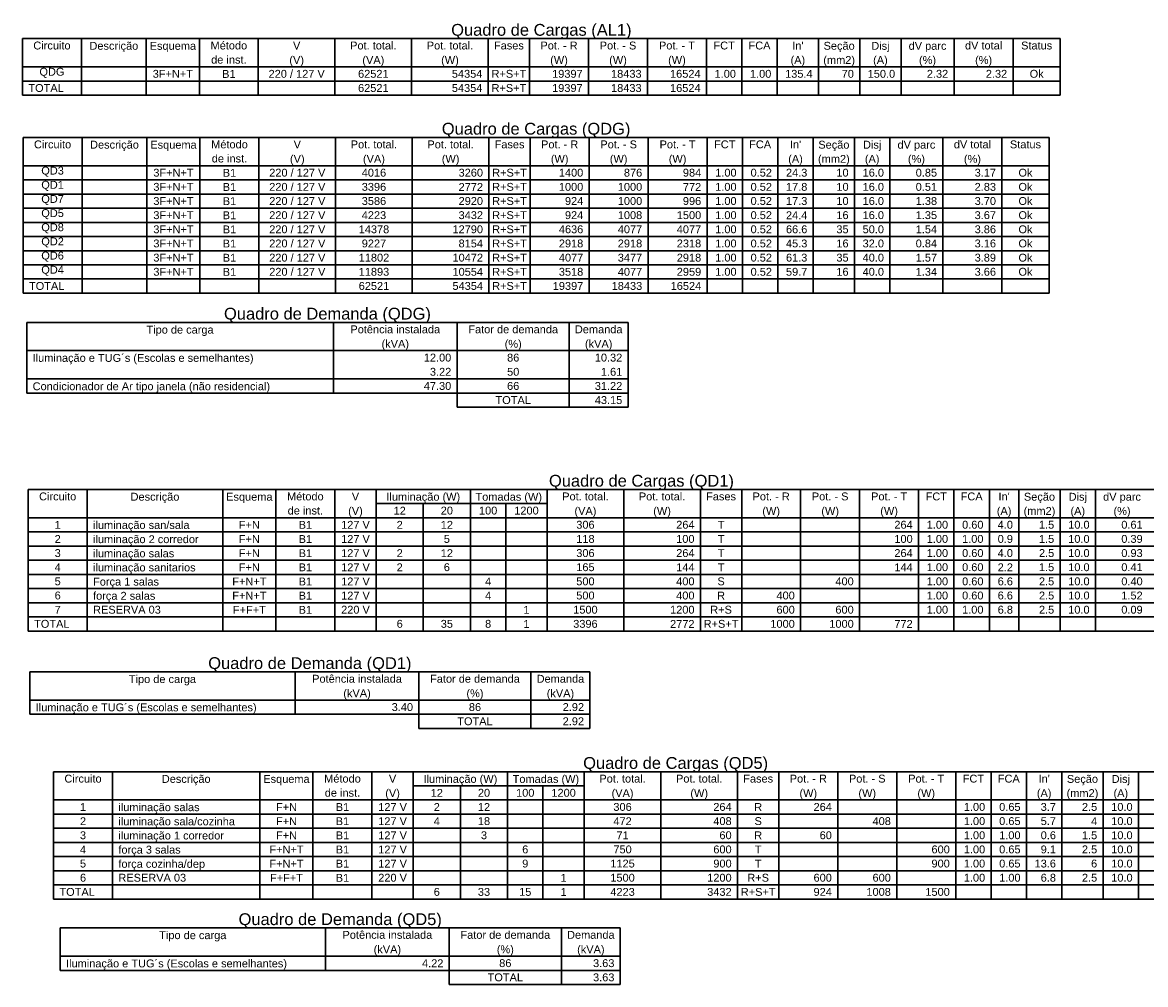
# Model space of a CAD drawing. Header units: metres. Extents: x -81 to 1042, y -541 to 334.
# Tile 66 of 130: x 339 to 370, y 174 to 200. Entities that reach past the tile are written whole.
import ezdxf

# ---------------------------------------------------------------- set-up
doc = ezdxf.new("R2010")
doc.units = ezdxf.units.M
for name, color, linetype, lineweight in [('DI-Linhas do quadro', 1, 'Continuous', 30), ('DI-Textos do quadro', 7, 'Continuous', 20), ('DI-Título do quadro', 1, 'Continuous', 30)]:
    doc.layers.add(name, color=color, linetype=linetype, lineweight=lineweight)
doc.styles.add('Arial', font='arial.ttf', dxfattribs={"height": 0.025})

msp = doc.modelspace()

# ---------------------------------------------------------------- linework, layer by layer
at = {"layer": 'DI-Linhas do quadro', "linetype": 'Continuous'}
for p, q in [((339.356, 199.169), (367.314, 199.169)), ((339.356, 199.169), (339.356, 198.026)), ((340.944, 199.169), (340.944, 198.026)), ((342.692, 199.169), (342.692, 198.026)), ((344.121, 199.169), (344.121, 198.026)), ((345.71, 199.169), (345.71, 198.026)), ((347.775, 199.169), (347.775, 198.026)), ((349.84, 199.169), (349.84, 198.026)), ((351.905, 199.169), (351.905, 198.026)), ((353.017, 199.169), (353.017, 198.026)), ((354.606, 199.169), (354.606, 198.026)), ((356.194, 199.169), (356.194, 198.026)), ((357.783, 199.169), (357.783, 198.026)), ((358.736, 199.169), (358.736, 198.026)), ((359.689, 199.169), (359.689, 198.026)), ((360.801, 199.169), (360.801, 198.026)), ((361.913, 199.169), (361.913, 198.026)), ((363.025, 199.169), (363.025, 198.026)), ((364.454, 199.169), (364.454, 198.026)), ((366.043, 199.169), (366.043, 198.026)), ((367.314, 199.169), (367.314, 198.026)), ((339.356, 198.407), (367.314, 198.407)), ((339.356, 198.026), (367.314, 198.026)), ((339.356, 197.644), (339.356, 198.026)), ((339.356, 197.644), (339.356, 198.026)), ((340.944, 197.644), (340.944, 198.026)), ((342.692, 197.644), (342.692, 198.026)), ((344.121, 197.644), (344.121, 198.026)), ((345.71, 197.644), (345.71, 198.026)), ((347.775, 197.644), (347.775, 198.026)), ((349.84, 197.644), (349.84, 198.026)), ((351.905, 197.644), (351.905, 198.026)), ((353.017, 197.644), (353.017, 198.026)), ((354.606, 197.644), (354.606, 198.026)), ((356.194, 197.644), (356.194, 198.026)), ((357.783, 197.644), (357.783, 198.026)), ((358.736, 197.644), (358.736, 198.026)), ((359.689, 197.644), (359.689, 198.026)), ((360.801, 197.644), (360.801, 198.026)), ((361.913, 197.644), (361.913, 198.026)), ((363.025, 197.644), (363.025, 198.026)), ((364.454, 197.644), (364.454, 198.026)), ((366.043, 197.644), (366.043, 198.026)), ((367.314, 197.644), (367.314, 198.026)), ((339.356, 197.644), (367.314, 197.644)), ((339.373, 196.507), (367.013, 196.507)), ((339.373, 196.507), (339.373, 192.695)), ((340.961, 196.507), (340.961, 192.695)), ((342.709, 196.507), (342.709, 192.695)), ((344.138, 196.507), (344.138, 192.695)), ((345.727, 196.507), (345.727, 192.695)), ((347.792, 196.507), (347.792, 192.695)), ((349.857, 196.507), (349.857, 192.695)), ((351.922, 196.507), (351.922, 192.695)), ((353.034, 196.507), (353.034, 192.695)), ((354.623, 196.507), (354.623, 192.695)), ((356.211, 196.507), (356.211, 192.695)), ((357.8, 196.507), (357.8, 192.695)), ((358.753, 196.507), (358.753, 192.695)), ((359.706, 196.507), (359.706, 192.695)), ((360.659, 196.507), (360.659, 192.695)), ((361.771, 196.507), (361.771, 192.695)), ((362.724, 196.507), (362.724, 192.695)), ((364.154, 196.507), (364.154, 192.695)), ((365.742, 196.507), (365.742, 192.695)), ((367.013, 196.507), (367.013, 192.695)), ((339.373, 195.745), (367.013, 195.745)), ((339.373, 195.364), (367.013, 195.364)), ((339.373, 194.982), (367.013, 194.982)), ((339.373, 194.601), (367.013, 194.601)), ((339.373, 194.22), (367.013, 194.22)), ((339.373, 193.839), (367.013, 193.839)), ((339.373, 193.457), (367.013, 193.457)), ((339.373, 193.076), (367.013, 193.076)), ((339.373, 192.695), (367.013, 192.695)), ((339.373, 192.314), (339.373, 192.695)), ((339.373, 192.314), (339.373, 192.695)), ((340.961, 192.314), (340.961, 192.695)), ((342.709, 192.314), (342.709, 192.695)), ((344.138, 192.314), (344.138, 192.695)), ((345.727, 192.314), (345.727, 192.695)), ((347.792, 192.314), (347.792, 192.695)), ((349.857, 192.314), (349.857, 192.695)), ((351.922, 192.314), (351.922, 192.695)), ((353.034, 192.314), (353.034, 192.695)), ((354.623, 192.314), (354.623, 192.695)), ((356.211, 192.314), (356.211, 192.695)), ((357.8, 192.314), (357.8, 192.695)), ((358.753, 192.314), (358.753, 192.695)), ((359.706, 192.314), (359.706, 192.695)), ((360.659, 192.314), (360.659, 192.695)), ((361.771, 192.314), (361.771, 192.695)), ((362.724, 192.314), (362.724, 192.695)), ((364.154, 192.314), (364.154, 192.695)), ((365.742, 192.314), (365.742, 192.695)), ((367.013, 192.314), (367.013, 192.695)), ((339.373, 192.314), (367.013, 192.314)), ((339.471, 191.527), (355.674, 191.527)), ((339.471, 191.527), (339.471, 189.621)), ((347.731, 191.527), (347.731, 189.621)), ((351.067, 191.527), (351.067, 189.621)), ((354.085, 191.527), (354.085, 189.621)), ((355.674, 191.527), (355.674, 189.621)), ((339.471, 190.765), (355.674, 190.765)), ((339.471, 190.002), (355.674, 190.002)), ((339.471, 189.621), (355.674, 189.621)), ((351.067, 189.24), (351.067, 189.621)), ((354.085, 189.24), (354.085, 189.621)), ((355.674, 189.24), (355.674, 189.621)), ((351.067, 189.24), (355.674, 189.24)), ((339.511, 187.027), (372.552, 187.027)), ((339.511, 187.027), (339.511, 183.596)), ((341.099, 187.027), (341.099, 183.596)), ((344.753, 187.027), (344.753, 183.596)), ((346.183, 187.027), (346.183, 183.596)), ((347.771, 187.027), (347.771, 183.596)), ((348.883, 187.027), (348.883, 183.596)), ((351.425, 187.027), (351.425, 183.596)), ((353.49, 187.027), (353.49, 183.596)), ((355.555, 187.027), (355.555, 183.596)), ((357.62, 187.027), (357.62, 183.596)), ((358.732, 187.027), (358.732, 183.596)), ((360.32, 187.027), (360.32, 183.596)), ((361.909, 187.027), (361.909, 183.596)), ((363.497, 187.027), (363.497, 183.596)), ((364.45, 187.027), (364.45, 183.596)), ((365.404, 187.027), (365.404, 183.596)), ((366.198, 187.027), (366.198, 183.596)), ((367.31, 187.027), (367.31, 183.596)), ((368.263, 187.027), (368.263, 183.596)), ((348.883, 186.646), (351.425, 186.646)), ((350.154, 186.646), (350.154, 183.596)), ((351.425, 186.646), (353.49, 186.646)), ((352.378, 186.646), (352.378, 183.596)), ((339.511, 186.265), (372.552, 186.265)), ((339.511, 185.884), (372.552, 185.884)), ((339.511, 185.502), (372.552, 185.502)), ((339.511, 185.121), (372.552, 185.121)), ((339.511, 184.74), (372.552, 184.74)), ((339.511, 184.359), (372.552, 184.359)), ((339.511, 183.977), (372.552, 183.977)), ((339.511, 183.596), (372.552, 183.596)), ((339.511, 183.215), (339.511, 183.596)), ((339.511, 183.215), (339.511, 183.596)), ((341.099, 183.215), (341.099, 183.596)), ((344.753, 183.215), (344.753, 183.596)), ((346.183, 183.215), (346.183, 183.596)), ((347.771, 183.215), (347.771, 183.596)), ((348.883, 183.215), (348.883, 183.596)), ((350.154, 183.215), (350.154, 183.596)), ((351.425, 183.215), (351.425, 183.596)), ((352.378, 183.215), (352.378, 183.596)), ((353.49, 183.215), (353.49, 183.596)), ((355.555, 183.215), (355.555, 183.596)), ((357.62, 183.215), (357.62, 183.596)), ((358.732, 183.215), (358.732, 183.596)), ((360.32, 183.215), (360.32, 183.596)), ((361.909, 183.215), (361.909, 183.596)), ((363.497, 183.215), (363.497, 183.596)), ((364.45, 183.215), (364.45, 183.596)), ((365.404, 183.215), (365.404, 183.596)), ((366.198, 183.215), (366.198, 183.596)), ((367.31, 183.215), (367.31, 183.596)), ((368.263, 183.215), (368.263, 183.596)), ((339.511, 183.215), (372.552, 183.215)), ((339.553, 182.117), (354.644, 182.117)), ((339.553, 182.117), (339.553, 180.974)), ((346.701, 182.117), (346.701, 180.974)), ((350.037, 182.117), (350.037, 180.974)), ((353.055, 182.117), (353.055, 180.974)), ((354.644, 182.117), (354.644, 180.974)), ((339.553, 181.355), (354.644, 181.355)), ((339.553, 180.974), (354.644, 180.974)), ((350.037, 180.592), (350.037, 180.974)), ((353.055, 180.592), (353.055, 180.974)), ((354.644, 180.592), (354.644, 180.974)), ((350.037, 180.592), (354.644, 180.592)), ((340.193, 179.428), (373.71, 179.428)), ((340.193, 179.428), (340.193, 176.378)), ((341.782, 179.428), (341.782, 176.378)), ((345.753, 179.428), (345.753, 176.378)), ((347.182, 179.428), (347.182, 176.378)), ((348.771, 179.428), (348.771, 176.378)), ((349.883, 179.428), (349.883, 176.378)), ((352.424, 179.428), (352.424, 176.378)), ((354.489, 179.428), (354.489, 176.378)), ((356.555, 179.428), (356.555, 176.378)), ((358.62, 179.428), (358.62, 176.378)), ((359.732, 179.428), (359.732, 176.378)), ((361.32, 179.428), (361.32, 176.378)), ((362.909, 179.428), (362.909, 176.378)), ((364.497, 179.428), (364.497, 176.378)), ((365.45, 179.428), (365.45, 176.378)), ((366.403, 179.428), (366.403, 176.378)), ((367.356, 179.428), (367.356, 176.378)), ((368.468, 179.428), (368.468, 176.378)), ((369.421, 179.428), (369.421, 176.378)), ((349.883, 179.047), (352.424, 179.047)), ((351.154, 179.047), (351.154, 176.378)), ((352.424, 179.047), (354.489, 179.047)), ((353.378, 179.047), (353.378, 176.378)), ((340.193, 178.666), (373.71, 178.666)), ((340.193, 178.285), (373.71, 178.285)), ((340.193, 177.903), (373.71, 177.903)), ((340.193, 177.522), (373.71, 177.522)), ((340.193, 177.141), (373.71, 177.141)), ((340.193, 176.76), (373.71, 176.76)), ((340.193, 176.378), (373.71, 176.378)), ((340.193, 175.997), (340.193, 176.378)), ((340.193, 175.997), (340.193, 176.378)), ((341.782, 175.997), (341.782, 176.378)), ((345.753, 175.997), (345.753, 176.378)), ((347.182, 175.997), (347.182, 176.378)), ((348.771, 175.997), (348.771, 176.378)), ((349.883, 175.997), (349.883, 176.378)), ((351.154, 175.997), (351.154, 176.378)), ((352.424, 175.997), (352.424, 176.378)), ((353.378, 175.997), (353.378, 176.378)), ((354.489, 175.997), (354.489, 176.378)), ((356.555, 175.997), (356.555, 176.378)), ((358.62, 175.997), (358.62, 176.378)), ((359.732, 175.997), (359.732, 176.378)), ((361.32, 175.997), (361.32, 176.378)), ((362.909, 175.997), (362.909, 176.378)), ((364.497, 175.997), (364.497, 176.378)), ((365.45, 175.997), (365.45, 176.378)), ((366.403, 175.997), (366.403, 176.378)), ((367.356, 175.997), (367.356, 176.378)), ((368.468, 175.997), (368.468, 176.378)), ((369.421, 175.997), (369.421, 176.378)), ((340.193, 175.997), (373.71, 175.997)), ((340.371, 175.221), (355.462, 175.221)), ((340.371, 175.221), (340.371, 174.078)), ((347.519, 175.221), (347.519, 174.078)), ((350.855, 175.221), (350.855, 174.078)), ((353.873, 175.221), (353.873, 174.078)), ((355.462, 175.221), (355.462, 174.078)), ((340.371, 174.459), (355.462, 174.459)), ((340.371, 174.078), (355.462, 174.078)), ((350.855, 173.696), (350.855, 174.078)), ((353.873, 173.696), (353.873, 174.078)), ((355.462, 173.696), (355.462, 174.078)), ((350.855, 173.696), (355.462, 173.696))]:
    msp.add_line(p, q, dxfattribs=at)

# ---------------------------------------------------------------- texts
at = {"layer": 'DI-Textos do quadro', "line_spacing_factor": 0.798, "style": 'Arial'}
for s, insert, char_height, width, attachment_point in [('Circuito', (340.15, 198.873), 0.2118, 2.03328, 8), ('Descrição', (341.818, 198.803), 0.2118, 2.28744, 8), ('Esquema', (343.407, 198.803), 0.2118, 1.77912, 8), ('Método', (344.916, 198.873), 0.2118, 1.52496, 8), ('V', (346.743, 198.873), 0.212, 0.25416, 8), ('Pot. total.', (348.808, 198.873), 0.2118, 2.79576, 8), ('Pot. total.', (350.873, 198.873), 0.2118, 2.79576, 8), ('Fases', (352.461, 198.873), 0.2118, 1.2708, 8), ('Pot. - R', (353.811, 198.873), 0.2118, 2.03328, 8), ('Pot. - S', (355.4, 198.873), 0.2118, 2.03328, 8), ('Pot. - T', (356.988, 198.873), 0.2118, 2.03328, 8), ('FCT', (358.259, 198.873), 0.2118, 0.76248, 8), ('FCA', (359.212, 198.873), 0.2118, 0.76248, 8), ("In'", (360.245, 198.873), 0.2118, 0.76248, 8), ('Seção', (361.357, 198.803), 0.2118, 1.2708, 8), ('Disj', (362.469, 198.803), 0.2118, 1.01664, 8), ('dV parc', (363.739, 198.803), 0.2118, 1.77912, 8), ('dV total', (365.249, 198.873), 0.2118, 2.03328, 8), ('Status', (366.678, 198.873), 0.2118, 1.52496, 8), ('de inst.', (344.916, 198.492), 0.2118, 2.03328, 8), ('(V)', (346.743, 198.422), 0.2118, 0.76248, 8), ('(VA)', (348.808, 198.422), 0.2118, 1.01664, 8), ('(W)', (350.873, 198.422), 0.2118, 0.76248, 8), ('(W)', (353.811, 198.422), 0.2118, 0.76248, 8), ('(W)', (355.4, 198.422), 0.2118, 0.76248, 8), ('(W)', (356.988, 198.422), 0.2118, 0.76248, 8), ('(A)', (360.245, 198.422), 0.2118, 0.76248, 8), ('(mm2)', (361.357, 198.422), 0.2118, 1.2708, 8), ('(A)', (362.469, 198.422), 0.2118, 0.76248, 8), ('(%)', (363.739, 198.422), 0.2118, 0.76248, 8), ('(%)', (365.249, 198.422), 0.2118, 0.76248, 8), ('QDG', (340.15, 198.111), 0.2118, 0.76248, 8), ('3F+N+T', (343.407, 198.111), 0.2118, 1.52496, 8), ('B1', (344.916, 198.111), 0.2118, 0.50832, 8), ('220 / 127 V', (346.743, 198.111), 0.2118, 2.79576, 8), ('62521', (348.808, 198.111), 0.2118, 1.2708, 8), ('54354', (351.746, 198.111), 0.2118, 1.2708, 9), ('R+S+T', (352.461, 198.111), 0.2118, 1.2708, 8), ('19397', (354.447, 198.111), 0.2118, 1.2708, 9), ('18433', (356.035, 198.111), 0.2118, 1.2708, 9), ('16524', (357.624, 198.111), 0.2118, 1.2708, 9), ('1.00', (358.577, 198.111), 0.2118, 1.01664, 9), ('1.00', (359.53, 198.111), 0.2118, 1.01664, 9), ('135.4', (360.642, 198.111), 0.2118, 1.2708, 9), ('70', (361.754, 198.111), 0.2118, 0.50832, 9), ('150.0', (362.866, 198.111), 0.2118, 1.2708, 9), ('2.32', (364.295, 198.111), 0.2118, 1.01664, 9), ('2.32', (365.884, 198.111), 0.2118, 1.01664, 9), ('Ok', (366.678, 198.111), 0.2118, 0.50832, 8), ('TOTAL', (339.515, 197.729), 0.2118, 1.2708, 7), ('62521', (348.808, 197.729), 0.2118, 1.2708, 8), ('54354', (351.746, 197.729), 0.2118, 1.2708, 9), ('R+S+T', (352.461, 197.729), 0.2118, 1.2708, 8), ('19397', (354.447, 197.729), 0.2118, 1.2708, 9), ('18433', (356.035, 197.729), 0.2118, 1.2708, 9), ('16524', (357.624, 197.729), 0.2118, 1.2708, 9), ('Circuito', (340.167, 196.211), 0.2118, 2.03328, 8), ('Descrição', (341.835, 196.141), 0.2118, 2.28744, 8), ('Esquema', (343.424, 196.141), 0.2118, 1.77912, 8), ('Método', (344.933, 196.211), 0.2118, 1.52496, 8), ('V', (346.76, 196.211), 0.212, 0.25416, 8), ('Pot. total.', (348.825, 196.211), 0.2118, 2.79576, 8), ('Pot. total.', (350.89, 196.211), 0.2118, 2.79576, 8), ('Fases', (352.478, 196.211), 0.2118, 1.2708, 8), ('Pot. - R', (353.828, 196.211), 0.2118, 2.03328, 8), ('Pot. - S', (355.417, 196.211), 0.2118, 2.03328, 8), ('Pot. - T', (357.005, 196.211), 0.2118, 2.03328, 8), ('FCT', (358.276, 196.211), 0.2118, 0.76248, 8), ('FCA', (359.229, 196.211), 0.2118, 0.76248, 8), ("In'", (360.182, 196.211), 0.2118, 0.76248, 8), ('Seção', (361.215, 196.141), 0.2118, 1.2708, 8), ('Disj', (362.247, 196.141), 0.2118, 1.01664, 8), ('dV parc', (363.439, 196.141), 0.2118, 1.77912, 8), ('dV total', (364.948, 196.211), 0.2118, 2.03328, 8), ('Status', (366.377, 196.211), 0.2118, 1.52496, 8), ('de inst.', (344.933, 195.83), 0.2118, 2.03328, 8), ('(V)', (346.76, 195.76), 0.2118, 0.76248, 8), ('(VA)', (348.825, 195.76), 0.2118, 1.01664, 8), ('(W)', (350.89, 195.76), 0.2118, 0.76248, 8), ('(W)', (353.828, 195.76), 0.2118, 0.76248, 8), ('(W)', (355.417, 195.76), 0.2118, 0.76248, 8), ('(W)', (357.005, 195.76), 0.2118, 0.76248, 8), ('(A)', (360.182, 195.76), 0.2118, 0.76248, 8), ('(mm2)', (361.215, 195.76), 0.2118, 1.2708, 8), ('(A)', (362.247, 195.76), 0.2118, 0.76248, 8), ('(%)', (363.439, 195.76), 0.2118, 0.76248, 8), ('(%)', (364.948, 195.76), 0.2118, 0.76248, 8), ('QD3', (340.167, 195.449), 0.2118, 0.76248, 8), ('3F+N+T', (343.424, 195.449), 0.2118, 1.52496, 8), ('B1', (344.933, 195.449), 0.2118, 0.50832, 8), ('220 / 127 V', (346.76, 195.449), 0.2118, 2.79576, 8), ('4016', (348.825, 195.449), 0.2118, 1.01664, 8), ('3260', (351.763, 195.449), 0.2118, 1.01664, 9), ('R+S+T', (352.478, 195.449), 0.2118, 1.2708, 8), ('1400', (354.464, 195.449), 0.2118, 1.01664, 9), ('876', (356.052, 195.449), 0.2118, 0.76248, 9), ('984', (357.641, 195.449), 0.2118, 0.76248, 9), ('1.00', (358.594, 195.449), 0.2118, 1.01664, 9), ('0.52', (359.547, 195.449), 0.2118, 1.01664, 9), ('24.3', (360.5, 195.449), 0.2118, 1.01664, 9), ('10', (361.612, 195.449), 0.2118, 0.50832, 9), ('16.0', (362.565, 195.449), 0.2118, 1.01664, 9), ('0.85', (363.995, 195.449), 0.2118, 1.01664, 9), ('3.17', (365.583, 195.449), 0.2118, 1.01664, 9), ('Ok', (366.377, 195.449), 0.2118, 0.50832, 8), ('QD1', (340.167, 195.067), 0.2118, 0.76248, 8), ('3F+N+T', (343.424, 195.067), 0.2118, 1.52496, 8), ('B1', (344.933, 195.067), 0.2118, 0.50832, 8), ('220 / 127 V', (346.76, 195.067), 0.2118, 2.79576, 8), ('3396', (348.825, 195.067), 0.2118, 1.01664, 8), ('2772', (351.763, 195.067), 0.2118, 1.01664, 9), ('R+S+T', (352.478, 195.067), 0.2118, 1.2708, 8), ('1000', (354.464, 195.067), 0.2118, 1.01664, 9), ('1000', (356.052, 195.067), 0.2118, 1.01664, 9), ('772', (357.641, 195.067), 0.2118, 0.76248, 9), ('1.00', (358.594, 195.067), 0.2118, 1.01664, 9), ('0.52', (359.547, 195.067), 0.2118, 1.01664, 9), ('17.8', (360.5, 195.067), 0.2118, 1.01664, 9), ('10', (361.612, 195.067), 0.2118, 0.50832, 9), ('16.0', (362.565, 195.067), 0.2118, 1.01664, 9), ('0.51', (363.995, 195.067), 0.2118, 1.01664, 9), ('2.83', (365.583, 195.067), 0.2118, 1.01664, 9), ('Ok', (366.377, 195.067), 0.2118, 0.50832, 8), ('QD7', (340.167, 194.686), 0.2118, 0.76248, 8), ('3F+N+T', (343.424, 194.686), 0.2118, 1.52496, 8), ('B1', (344.933, 194.686), 0.2118, 0.50832, 8), ('220 / 127 V', (346.76, 194.686), 0.2118, 2.79576, 8), ('3586', (348.825, 194.686), 0.2118, 1.01664, 8), ('2920', (351.763, 194.686), 0.2118, 1.01664, 9), ('R+S+T', (352.478, 194.686), 0.2118, 1.2708, 8), ('924', (354.464, 194.686), 0.2118, 0.76248, 9), ('1000', (356.052, 194.686), 0.2118, 1.01664, 9), ('996', (357.641, 194.686), 0.2118, 0.76248, 9), ('1.00', (358.594, 194.686), 0.2118, 1.01664, 9), ('0.52', (359.547, 194.686), 0.2118, 1.01664, 9), ('17.3', (360.5, 194.686), 0.2118, 1.01664, 9), ('10', (361.612, 194.686), 0.2118, 0.50832, 9), ('16.0', (362.565, 194.686), 0.2118, 1.01664, 9), ('1.38', (363.995, 194.686), 0.2118, 1.01664, 9), ('3.70', (365.583, 194.686), 0.2118, 1.01664, 9), ('Ok', (366.377, 194.686), 0.2118, 0.50832, 8), ('QD5', (340.167, 194.305), 0.2118, 0.76248, 8), ('3F+N+T', (343.424, 194.305), 0.2118, 1.52496, 8), ('B1', (344.933, 194.305), 0.2118, 0.50832, 8), ('220 / 127 V', (346.76, 194.305), 0.2118, 2.79576, 8), ('4223', (348.825, 194.305), 0.2118, 1.01664, 8), ('3432', (351.763, 194.305), 0.2118, 1.01664, 9), ('R+S+T', (352.478, 194.305), 0.2118, 1.2708, 8), ('924', (354.464, 194.305), 0.2118, 0.76248, 9), ('1008', (356.052, 194.305), 0.2118, 1.01664, 9), ('1500', (357.641, 194.305), 0.2118, 1.01664, 9), ('1.00', (358.594, 194.305), 0.2118, 1.01664, 9), ('0.52', (359.547, 194.305), 0.2118, 1.01664, 9), ('24.4', (360.5, 194.305), 0.2118, 1.01664, 9), ('16', (361.612, 194.305), 0.2118, 0.50832, 9), ('16.0', (362.565, 194.305), 0.2118, 1.01664, 9), ('1.35', (363.995, 194.305), 0.2118, 1.01664, 9), ('3.67', (365.583, 194.305), 0.2118, 1.01664, 9), ('Ok', (366.377, 194.305), 0.2118, 0.50832, 8), ('QD8', (340.167, 193.924), 0.2118, 0.76248, 8), ('3F+N+T', (343.424, 193.924), 0.2118, 1.52496, 8), ('B1', (344.933, 193.924), 0.2118, 0.50832, 8), ('220 / 127 V', (346.76, 193.924), 0.2118, 2.79576, 8), ('14378', (348.825, 193.924), 0.2118, 1.2708, 8), ('12790', (351.763, 193.924), 0.2118, 1.2708, 9), ('R+S+T', (352.478, 193.924), 0.2118, 1.2708, 8), ('4636', (354.464, 193.924), 0.2118, 1.01664, 9), ('4077', (356.052, 193.924), 0.2118, 1.01664, 9), ('4077', (357.641, 193.924), 0.2118, 1.01664, 9), ('1.00', (358.594, 193.924), 0.2118, 1.01664, 9), ('0.52', (359.547, 193.924), 0.2118, 1.01664, 9), ('66.6', (360.5, 193.924), 0.2118, 1.01664, 9), ('35', (361.612, 193.924), 0.2118, 0.50832, 9), ('50.0', (362.565, 193.924), 0.2118, 1.01664, 9), ('1.54', (363.995, 193.924), 0.2118, 1.01664, 9), ('3.86', (365.583, 193.924), 0.2118, 1.01664, 9), ('Ok', (366.377, 193.924), 0.2118, 0.50832, 8), ('QD2', (340.167, 193.543), 0.2118, 0.76248, 8), ('3F+N+T', (343.424, 193.543), 0.2118, 1.52496, 8), ('B1', (344.933, 193.543), 0.2118, 0.50832, 8), ('220 / 127 V', (346.76, 193.543), 0.2118, 2.79576, 8), ('9227', (348.825, 193.543), 0.2118, 1.01664, 8), ('8154', (351.763, 193.543), 0.2118, 1.01664, 9), ('R+S+T', (352.478, 193.543), 0.2118, 1.2708, 8), ('2918', (354.464, 193.543), 0.2118, 1.01664, 9), ('2918', (356.052, 193.543), 0.2118, 1.01664, 9), ('2318', (357.641, 193.543), 0.2118, 1.01664, 9), ('1.00', (358.594, 193.543), 0.2118, 1.01664, 9), ('0.52', (359.547, 193.543), 0.2118, 1.01664, 9), ('45.3', (360.5, 193.543), 0.2118, 1.01664, 9), ('16', (361.612, 193.543), 0.2118, 0.50832, 9), ('32.0', (362.565, 193.543), 0.2118, 1.01664, 9), ('0.84', (363.995, 193.543), 0.2118, 1.01664, 9), ('3.16', (365.583, 193.543), 0.2118, 1.01664, 9), ('Ok', (366.377, 193.543), 0.2118, 0.50832, 8), ('QD6', (340.167, 193.161), 0.2118, 0.76248, 8), ('3F+N+T', (343.424, 193.161), 0.2118, 1.52496, 8), ('B1', (344.933, 193.161), 0.2118, 0.50832, 8), ('220 / 127 V', (346.76, 193.161), 0.2118, 2.79576, 8), ('11802', (348.825, 193.161), 0.2118, 1.2708, 8), ('10472', (351.763, 193.161), 0.2118, 1.2708, 9), ('R+S+T', (352.478, 193.161), 0.2118, 1.2708, 8), ('4077', (354.464, 193.161), 0.2118, 1.01664, 9), ('3477', (356.052, 193.161), 0.2118, 1.01664, 9), ('2918', (357.641, 193.161), 0.2118, 1.01664, 9), ('1.00', (358.594, 193.161), 0.2118, 1.01664, 9), ('0.52', (359.547, 193.161), 0.2118, 1.01664, 9), ('61.3', (360.5, 193.161), 0.2118, 1.01664, 9), ('35', (361.612, 193.161), 0.2118, 0.50832, 9), ('40.0', (362.565, 193.161), 0.2118, 1.01664, 9), ('1.57', (363.995, 193.161), 0.2118, 1.01664, 9), ('3.89', (365.583, 193.161), 0.2118, 1.01664, 9), ('Ok', (366.377, 193.161), 0.2118, 0.50832, 8), ('QD4', (340.167, 192.78), 0.2118, 0.76248, 8), ('3F+N+T', (343.424, 192.78), 0.2118, 1.52496, 8), ('B1', (344.933, 192.78), 0.2118, 0.50832, 8), ('220 / 127 V', (346.76, 192.78), 0.2118, 2.79576, 8), ('11893', (348.825, 192.78), 0.2118, 1.2708, 8), ('10554', (351.763, 192.78), 0.2118, 1.2708, 9), ('R+S+T', (352.478, 192.78), 0.2118, 1.2708, 8), ('3518', (354.464, 192.78), 0.2118, 1.01664, 9), ('4077', (356.052, 192.78), 0.2118, 1.01664, 9), ('2959', (357.641, 192.78), 0.2118, 1.01664, 9), ('1.00', (358.594, 192.78), 0.2118, 1.01664, 9), ('0.52', (359.547, 192.78), 0.2118, 1.01664, 9), ('59.7', (360.5, 192.78), 0.2118, 1.01664, 9), ('16', (361.612, 192.78), 0.2118, 0.50832, 9), ('40.0', (362.565, 192.78), 0.2118, 1.01664, 9), ('1.34', (363.995, 192.78), 0.2118, 1.01664, 9), ('3.66', (365.583, 192.78), 0.2118, 1.01664, 9), ('Ok', (366.377, 192.78), 0.2118, 0.50832, 8), ('TOTAL', (339.532, 192.399), 0.2118, 1.2708, 7), ('62521', (348.825, 192.399), 0.2118, 1.2708, 8), ('54354', (351.763, 192.399), 0.2118, 1.2708, 9), ('R+S+T', (352.478, 192.399), 0.2118, 1.2708, 8), ('19397', (354.464, 192.399), 0.2118, 1.2708, 9), ('18433', (356.052, 192.399), 0.2118, 1.2708, 9), ('16524', (357.641, 192.399), 0.2118, 1.2708, 9), ('Potência instalada', (349.399, 191.231), 0.2118, 4.57488, 8), ('Fator de demanda', (352.576, 191.231), 0.2118, 4.06656, 8), ('Demanda', (354.879, 191.231), 0.2118, 1.77912, 8), ('Tipo de carga', (343.601, 191.161), 0.2118, 3.30408, 8), ('(kVA)', (349.399, 190.78), 0.2118, 1.2708, 8), ('(%)', (352.576, 190.78), 0.2118, 0.76248, 8), ('(kVA)', (354.879, 190.78), 0.2118, 1.2708, 8), ('Iluminação e TUG´s (Escolas e semelhantes)', (339.63, 190.399), 0.2118, 10.67472, 7), ('12.00', (350.908, 190.469), 0.2118, 1.2708, 9), ('86', (352.576, 190.469), 0.2118, 0.50832, 8), ('10.32', (355.515, 190.469), 0.2118, 1.2708, 9), ('3.22', (350.908, 190.087), 0.2118, 1.01664, 9), ('50', (352.576, 190.087), 0.2118, 0.50832, 8), ('1.61', (355.515, 190.087), 0.2118, 1.01664, 9), ('Condicionador de Ar tipo janela (não residencial)', (339.63, 189.636), 0.2118, 12.45384, 7), ('47.30', (350.908, 189.706), 0.2118, 1.2708, 9), ('66', (352.576, 189.706), 0.2118, 0.50832, 8), ('31.22', (355.515, 189.706), 0.2118, 1.2708, 9), ('TOTAL', (352.576, 189.325), 0.2118, 1.2708, 8), ('43.15', (355.515, 189.325), 0.2118, 1.2708, 9), ('Circuito', (340.305, 186.731), 0.2118, 2.03328, 8), ('Método', (346.977, 186.731), 0.2118, 1.52496, 8), ('V', (348.327, 186.731), 0.212, 0.25416, 8), ('Pot. total.', (354.522, 186.731), 0.2118, 2.79576, 8), ('Pot. total.', (356.587, 186.731), 0.2118, 2.79576, 8), ('Fases', (358.176, 186.731), 0.2118, 1.2708, 8), ('Pot. - R', (359.526, 186.731), 0.2118, 2.03328, 8), ('Pot. - S', (361.115, 186.731), 0.2118, 2.03328, 8), ('Pot. - T', (362.703, 186.731), 0.2118, 2.03328, 8), ('FCT', (363.974, 186.731), 0.2118, 0.76248, 8), ('FCA', (364.927, 186.731), 0.2118, 0.76248, 8), ("In'", (365.801, 186.731), 0.2118, 0.76248, 8), ('Descrição', (342.926, 186.661), 0.2118, 2.28744, 8), ('Esquema', (345.468, 186.661), 0.2118, 1.77912, 8), ('Iluminação (W)', (350.154, 186.661), 0.2118, 3.55824, 8), ('Tomadas (W)', (352.457, 186.661), 0.2118, 2.79576, 8), ('Seção', (366.754, 186.661), 0.2118, 1.2708, 8), ('Disj', (367.786, 186.661), 0.2118, 1.01664, 8), ('dV parc', (368.978, 186.661), 0.2118, 1.77912, 8), ('de inst.', (346.977, 186.35), 0.2118, 2.03328, 8), ('(V)', (348.327, 186.28), 0.2118, 0.76248, 8), ('12', (349.519, 186.35), 0.2118, 0.50832, 8), ('20', (350.789, 186.35), 0.2118, 0.50832, 8), ('100', (351.901, 186.35), 0.2118, 0.76248, 8), ('1200', (352.934, 186.35), 0.2118, 1.01664, 8), ('(VA)', (354.522, 186.28), 0.2118, 1.01664, 8), ('(W)', (356.587, 186.28), 0.2118, 0.76248, 8), ('(W)', (359.526, 186.28), 0.2118, 0.76248, 8), ('(W)', (361.115, 186.28), 0.2118, 0.76248, 8), ('(W)', (362.703, 186.28), 0.2118, 0.76248, 8), ('(A)', (365.801, 186.28), 0.2118, 0.76248, 8), ('(mm2)', (366.754, 186.28), 0.2118, 1.2708, 8), ('(A)', (367.786, 186.28), 0.2118, 0.76248, 8), ('(%)', (368.978, 186.28), 0.2118, 0.76248, 8), ('1', (340.305, 185.969), 0.212, 0.25416, 8), ('iluminação san/sala', (341.258, 185.899), 0.2118, 4.82904, 7), ('F+N', (345.468, 185.969), 0.2118, 0.76248, 8), ('B1', (346.977, 185.969), 0.2118, 0.50832, 8), ('127 V', (348.327, 185.969), 0.2118, 1.2708, 8), ('2', (349.519, 185.969), 0.212, 0.25416, 8), ('12', (350.789, 185.969), 0.2118, 0.50832, 8), ('306', (354.522, 185.969), 0.2118, 0.76248, 8), ('264', (357.461, 185.969), 0.2118, 0.76248, 9), ('T', (358.176, 185.969), 0.212, 0.25416, 8), ('264', (363.338, 185.969), 0.2118, 0.76248, 9), ('1.00', (364.292, 185.969), 0.2118, 1.01664, 9), ('0.60', (365.245, 185.969), 0.2118, 1.01664, 9), ('4.0', (366.039, 185.969), 0.2118, 0.76248, 9), ('1.5', (367.151, 185.969), 0.2118, 0.76248, 9), ('10.0', (368.104, 185.969), 0.2118, 1.01664, 9), ('0.61', (369.534, 185.969), 0.2118, 1.01664, 9), ('2', (340.305, 185.587), 0.212, 0.25416, 8), ('iluminação 2 corredor', (341.258, 185.517), 0.2118, 5.33736, 7), ('F+N', (345.468, 185.587), 0.2118, 0.76248, 8), ('B1', (346.977, 185.587), 0.2118, 0.50832, 8), ('127 V', (348.327, 185.587), 0.2118, 1.2708, 8), ('5', (350.789, 185.587), 0.212, 0.25416, 8), ('118', (354.522, 185.587), 0.2118, 0.76248, 8), ('100', (357.461, 185.587), 0.2118, 0.76248, 9), ('T', (358.176, 185.587), 0.212, 0.25416, 8), ('100', (363.338, 185.587), 0.2118, 0.76248, 9), ('1.00', (364.292, 185.587), 0.2118, 1.01664, 9), ('1.00', (365.245, 185.587), 0.2118, 1.01664, 9), ('0.9', (366.039, 185.587), 0.2118, 0.76248, 9), ('1.5', (367.151, 185.587), 0.2118, 0.76248, 9), ('10.0', (368.104, 185.587), 0.2118, 1.01664, 9), ('0.39', (369.534, 185.587), 0.2118, 1.01664, 9), ('3', (340.305, 185.206), 0.212, 0.25416, 8), ('F+N', (345.468, 185.206), 0.2118, 0.76248, 8), ('B1', (346.977, 185.206), 0.2118, 0.50832, 8), ('127 V', (348.327, 185.206), 0.2118, 1.2708, 8), ('2', (349.519, 185.206), 0.212, 0.25416, 8), ('12', (350.789, 185.206), 0.2118, 0.50832, 8), ('306', (354.522, 185.206), 0.2118, 0.76248, 8), ('264', (357.461, 185.206), 0.2118, 0.76248, 9), ('T', (358.176, 185.206), 0.212, 0.25416, 8), ('264', (363.338, 185.206), 0.2118, 0.76248, 9), ('1.00', (364.292, 185.206), 0.2118, 1.01664, 9), ('0.60', (365.245, 185.206), 0.2118, 1.01664, 9), ('4.0', (366.039, 185.206), 0.2118, 0.76248, 9), ('2.5', (367.151, 185.206), 0.2118, 0.76248, 9), ('10.0', (368.104, 185.206), 0.2118, 1.01664, 9), ('0.93', (369.534, 185.206), 0.2118, 1.01664, 9), ('iluminação salas ', (341.258, 185.136), 0.2118, 4.32072, 7), ('4', (340.305, 184.825), 0.212, 0.25416, 8), ('iluminação sanitarios', (341.258, 184.755), 0.2118, 5.33736, 7), ('F+N', (345.468, 184.825), 0.2118, 0.76248, 8), ('B1', (346.977, 184.825), 0.2118, 0.50832, 8), ('127 V', (348.327, 184.825), 0.2118, 1.2708, 8), ('2', (349.519, 184.825), 0.212, 0.25416, 8), ('6', (350.789, 184.825), 0.212, 0.25416, 8), ('165', (354.522, 184.825), 0.2118, 0.76248, 8), ('144', (357.461, 184.825), 0.2118, 0.76248, 9), ('T', (358.176, 184.825), 0.212, 0.25416, 8), ('144', (363.338, 184.825), 0.2118, 0.76248, 9), ('1.00', (364.292, 184.825), 0.2118, 1.01664, 9), ('0.60', (365.245, 184.825), 0.2118, 1.01664, 9), ('2.2', (366.039, 184.825), 0.2118, 0.76248, 9), ('1.5', (367.151, 184.825), 0.2118, 0.76248, 9), ('10.0', (368.104, 184.825), 0.2118, 1.01664, 9), ('0.41', (369.534, 184.825), 0.2118, 1.01664, 9), ('5', (340.305, 184.444), 0.212, 0.25416, 8), ('Força 1 salas', (341.258, 184.374), 0.2118, 3.30408, 7), ('F+N+T', (345.468, 184.444), 0.2118, 1.2708, 8), ('B1', (346.977, 184.444), 0.2118, 0.50832, 8), ('127 V', (348.327, 184.444), 0.2118, 1.2708, 8), ('4', (351.901, 184.444), 0.212, 0.25416, 8), ('500', (354.522, 184.444), 0.2118, 0.76248, 8), ('400', (357.461, 184.444), 0.2118, 0.76248, 9), ('S', (358.176, 184.444), 0.212, 0.25416, 8), ('400', (361.75, 184.444), 0.2118, 0.76248, 9), ('1.00', (364.292, 184.444), 0.2118, 1.01664, 9), ('0.60', (365.245, 184.444), 0.2118, 1.01664, 9), ('6.6', (366.039, 184.444), 0.2118, 0.76248, 9), ('2.5', (367.151, 184.444), 0.2118, 0.76248, 9), ('10.0', (368.104, 184.444), 0.2118, 1.01664, 9), ('0.40', (369.534, 184.444), 0.2118, 1.01664, 9), ('6', (340.305, 184.063), 0.212, 0.25416, 8), ('força 2 salas', (341.258, 183.993), 0.2118, 3.30408, 7), ('F+N+T', (345.468, 184.063), 0.2118, 1.2708, 8), ('B1', (346.977, 184.063), 0.2118, 0.50832, 8), ('127 V', (348.327, 184.063), 0.2118, 1.2708, 8), ('4', (351.901, 184.063), 0.212, 0.25416, 8), ('500', (354.522, 184.063), 0.2118, 0.76248, 8), ('400', (357.461, 184.063), 0.2118, 0.76248, 9), ('R', (358.176, 184.063), 0.212, 0.25416, 8), ('400', (360.162, 184.063), 0.2118, 0.76248, 9), ('1.00', (364.292, 184.063), 0.2118, 1.01664, 9), ('0.60', (365.245, 184.063), 0.2118, 1.01664, 9), ('6.6', (366.039, 184.063), 0.2118, 0.76248, 9), ('2.5', (367.151, 184.063), 0.2118, 0.76248, 9), ('10.0', (368.104, 184.063), 0.2118, 1.01664, 9), ('1.52', (369.534, 184.063), 0.2118, 1.01664, 9), ('7', (340.305, 183.681), 0.212, 0.25416, 8), ('RESERVA 03', (341.258, 183.681), 0.2118, 2.5416, 7), ('F+F+T', (345.468, 183.681), 0.2118, 1.2708, 8), ('B1', (346.977, 183.681), 0.2118, 0.50832, 8), ('220 V', (348.327, 183.681), 0.2118, 1.2708, 8), ('1', (352.934, 183.681), 0.212, 0.25416, 8), ('1500', (354.522, 183.681), 0.2118, 1.01664, 8), ('1200', (357.461, 183.681), 0.2118, 1.01664, 9), ('R+S', (358.176, 183.681), 0.2118, 0.76248, 8), ('600', (360.162, 183.681), 0.2118, 0.76248, 9), ('600', (361.75, 183.681), 0.2118, 0.76248, 9), ('1.00', (364.292, 183.681), 0.2118, 1.01664, 9), ('1.00', (365.245, 183.681), 0.2118, 1.01664, 9), ('6.8', (366.039, 183.681), 0.2118, 0.76248, 9), ('2.5', (367.151, 183.681), 0.2118, 0.76248, 9), ('10.0', (368.104, 183.681), 0.2118, 1.01664, 9), ('0.09', (369.534, 183.681), 0.2118, 1.01664, 9), ('TOTAL', (339.67, 183.3), 0.2118, 1.2708, 7), ('6', (349.519, 183.3), 0.212, 0.25416, 8), ('35', (350.789, 183.3), 0.2118, 0.50832, 8), ('8', (351.901, 183.3), 0.212, 0.25416, 8), ('1', (352.934, 183.3), 0.212, 0.25416, 8), ('3396', (354.522, 183.3), 0.2118, 1.01664, 8), ('2772', (357.461, 183.3), 0.2118, 1.01664, 9), ('R+S+T', (358.176, 183.3), 0.2118, 1.2708, 8), ('1000', (360.162, 183.3), 0.2118, 1.01664, 9), ('1000', (361.75, 183.3), 0.2118, 1.01664, 9), ('772', (363.338, 183.3), 0.2118, 0.76248, 9), ('Tipo de carga', (343.127, 181.751), 0.2118, 3.30408, 8), ('Potência instalada', (348.369, 181.821), 0.2118, 4.57488, 8), ('Fator de demanda', (351.546, 181.821), 0.2118, 4.06656, 8), ('Demanda', (353.849, 181.821), 0.2118, 1.77912, 8), ('(kVA)', (348.369, 181.37), 0.2118, 1.2708, 8), ('(%)', (351.546, 181.37), 0.2118, 0.76248, 8), ('(kVA)', (353.849, 181.37), 0.2118, 1.2708, 8), ('Iluminação e TUG´s (Escolas e semelhantes)', (339.712, 180.989), 0.2118, 10.67472, 7), ('3.40', (349.878, 181.059), 0.2118, 1.01664, 9), ('86', (351.546, 181.059), 0.2118, 0.50832, 8), ('2.92', (354.485, 181.059), 0.2118, 1.01664, 9), ('TOTAL', (351.546, 180.677), 0.2118, 1.2708, 8), ('2.92', (354.485, 180.677), 0.2118, 1.01664, 9), ('Circuito', (340.987, 179.132), 0.2118, 2.03328, 8), ('Método', (347.977, 179.132), 0.2118, 1.52496, 8), ('Pot. total.', (355.522, 179.132), 0.2118, 2.79576, 8), ('Pot. total.', (357.587, 179.132), 0.2118, 2.79576, 8), ("In'", (366.88, 179.132), 0.2118, 0.76248, 8), ('Descrição', (343.767, 179.062), 0.2118, 2.28744, 8), ('Esquema', (346.468, 179.062), 0.2118, 1.77912, 8), ('V', (349.327, 179.132), 0.212, 0.25416, 8), ('Iluminação (W)', (351.154, 179.062), 0.2118, 3.55824, 8), ('Tomadas (W)', (353.457, 179.062), 0.2118, 2.79576, 8), ('Fases', (359.176, 179.132), 0.2118, 1.2708, 8), ('Pot. - R', (360.526, 179.132), 0.2118, 2.03328, 8), ('Pot. - S', (362.114, 179.132), 0.2118, 2.03328, 8), ('Pot. - T', (363.703, 179.132), 0.2118, 2.03328, 8), ('FCT', (364.974, 179.132), 0.2118, 0.76248, 8), ('FCA', (365.927, 179.132), 0.2118, 0.76248, 8), ('Seção', (367.912, 179.062), 0.2118, 1.2708, 8), ('Disj', (368.945, 179.062), 0.2118, 1.01664, 8), ('de inst.', (347.977, 178.751), 0.2118, 2.03328, 8), ('(V)', (349.327, 178.681), 0.2118, 0.76248, 8), ('12', (350.518, 178.751), 0.2118, 0.50832, 8), ('20', (351.789, 178.751), 0.2118, 0.50832, 8), ('100', (352.901, 178.751), 0.2118, 0.76248, 8), ('1200', (353.934, 178.751), 0.2118, 1.01664, 8), ('(VA)', (355.522, 178.681), 0.2118, 1.01664, 8), ('(W)', (357.587, 178.681), 0.2118, 0.76248, 8), ('(W)', (360.526, 178.681), 0.2118, 0.76248, 8), ('(W)', (362.114, 178.681), 0.2118, 0.76248, 8), ('(W)', (363.703, 178.681), 0.2118, 0.76248, 8), ('(A)', (366.88, 178.681), 0.2118, 0.76248, 8), ('(mm2)', (367.912, 178.681), 0.2118, 1.2708, 8), ('(A)', (368.945, 178.681), 0.2118, 0.76248, 8), ('1', (340.987, 178.37), 0.212, 0.25416, 8), ('iluminação salas', (341.94, 178.3), 0.2118, 4.06656, 7), ('F+N', (346.468, 178.37), 0.2118, 0.76248, 8), ('B1', (347.977, 178.37), 0.2118, 0.50832, 8), ('127 V', (349.327, 178.37), 0.2118, 1.2708, 8), ('2', (350.518, 178.37), 0.212, 0.25416, 8), ('12', (351.789, 178.37), 0.2118, 0.50832, 8), ('306', (355.522, 178.37), 0.2118, 0.76248, 8), ('264', (358.461, 178.37), 0.2118, 0.76248, 9), ('R', (359.176, 178.37), 0.212, 0.25416, 8), ('264', (361.161, 178.37), 0.2118, 0.76248, 9), ('1.00', (365.291, 178.37), 0.2118, 1.01664, 9), ('0.65', (366.244, 178.37), 0.2118, 1.01664, 9), ('3.7', (367.198, 178.37), 0.2118, 0.76248, 9), ('2.5', (368.309, 178.37), 0.2118, 0.76248, 9), ('10.0', (369.263, 178.37), 0.2118, 1.01664, 9), ('2', (340.987, 177.988), 0.212, 0.25416, 8), ('iluminação sala/cozinha', (341.94, 177.918), 0.2118, 5.84568, 7), ('F+N', (346.468, 177.988), 0.2118, 0.76248, 8), ('B1', (347.977, 177.988), 0.2118, 0.50832, 8), ('127 V', (349.327, 177.988), 0.2118, 1.2708, 8), ('4', (350.518, 177.988), 0.212, 0.25416, 8), ('18', (351.789, 177.988), 0.2118, 0.50832, 8), ('472', (355.522, 177.988), 0.2118, 0.76248, 8), ('408', (358.461, 177.988), 0.2118, 0.76248, 9), ('S', (359.176, 177.988), 0.212, 0.25416, 8), ('408', (362.75, 177.988), 0.2118, 0.76248, 9), ('1.00', (365.291, 177.988), 0.2118, 1.01664, 9), ('0.65', (366.244, 177.988), 0.2118, 1.01664, 9), ('5.7', (367.198, 177.988), 0.2118, 0.76248, 9), ('4', (368.309, 177.988), 0.212, 0.25416, 9), ('10.0', (369.263, 177.988), 0.2118, 1.01664, 9), ('3', (340.987, 177.607), 0.212, 0.25416, 8), ('iluminação 1 corredor ', (341.94, 177.537), 0.2118, 5.59152, 7), ('F+N', (346.468, 177.607), 0.2118, 0.76248, 8), ('B1', (347.977, 177.607), 0.2118, 0.50832, 8), ('127 V', (349.327, 177.607), 0.2118, 1.2708, 8), ('3', (351.789, 177.607), 0.212, 0.25416, 8), ('71', (355.522, 177.607), 0.2118, 0.50832, 8), ('60', (358.461, 177.607), 0.2118, 0.50832, 9), ('R', (359.176, 177.607), 0.212, 0.25416, 8), ('60', (361.161, 177.607), 0.2118, 0.50832, 9), ('1.00', (365.291, 177.607), 0.2118, 1.01664, 9), ('1.00', (366.244, 177.607), 0.2118, 1.01664, 9), ('0.6', (367.198, 177.607), 0.2118, 0.76248, 9), ('1.5', (368.309, 177.607), 0.2118, 0.76248, 9), ('10.0', (369.263, 177.607), 0.2118, 1.01664, 9), ('4', (340.987, 177.226), 0.212, 0.25416, 8), ('força 3 salas', (341.94, 177.156), 0.2118, 3.30408, 7), ('F+N+T', (346.468, 177.226), 0.2118, 1.2708, 8), ('B1', (347.977, 177.226), 0.2118, 0.50832, 8), ('127 V', (349.327, 177.226), 0.2118, 1.2708, 8), ('6', (352.901, 177.226), 0.212, 0.25416, 8), ('750', (355.522, 177.226), 0.2118, 0.76248, 8), ('600', (358.461, 177.226), 0.2118, 0.76248, 9), ('T', (359.176, 177.226), 0.212, 0.25416, 8), ('600', (364.338, 177.226), 0.2118, 0.76248, 9), ('1.00', (365.291, 177.226), 0.2118, 1.01664, 9), ('0.65', (366.244, 177.226), 0.2118, 1.01664, 9), ('9.1', (367.198, 177.226), 0.2118, 0.76248, 9), ('2.5', (368.309, 177.226), 0.2118, 0.76248, 9), ('10.0', (369.263, 177.226), 0.2118, 1.01664, 9), ('5', (340.987, 176.845), 0.212, 0.25416, 8), ('força cozinha/dep', (341.94, 176.775), 0.2118, 4.32072, 7), ('F+N+T', (346.468, 176.845), 0.2118, 1.2708, 8), ('B1', (347.977, 176.845), 0.2118, 0.50832, 8), ('127 V', (349.327, 176.845), 0.2118, 1.2708, 8), ('9', (352.901, 176.845), 0.212, 0.25416, 8), ('1125', (355.522, 176.845), 0.2118, 1.01664, 8), ('900', (358.461, 176.845), 0.2118, 0.76248, 9), ('T', (359.176, 176.845), 0.212, 0.25416, 8), ('900', (364.338, 176.845), 0.2118, 0.76248, 9), ('1.00', (365.291, 176.845), 0.2118, 1.01664, 9), ('0.65', (366.244, 176.845), 0.2118, 1.01664, 9), ('13.6', (367.198, 176.845), 0.2118, 1.01664, 9), ('6', (368.309, 176.845), 0.212, 0.25416, 9), ('10.0', (369.263, 176.845), 0.2118, 1.01664, 9), ('6', (340.987, 176.464), 0.212, 0.25416, 8), ('RESERVA 03', (341.94, 176.464), 0.2118, 2.5416, 7), ('F+F+T', (346.468, 176.464), 0.2118, 1.2708, 8), ('B1', (347.977, 176.464), 0.2118, 0.50832, 8), ('220 V', (349.327, 176.464), 0.2118, 1.2708, 8), ('1', (353.934, 176.464), 0.212, 0.25416, 8), ('1500', (355.522, 176.464), 0.2118, 1.01664, 8), ('1200', (358.461, 176.464), 0.2118, 1.01664, 9), ('R+S', (359.176, 176.464), 0.2118, 0.76248, 8), ('600', (361.161, 176.464), 0.2118, 0.76248, 9), ('600', (362.75, 176.464), 0.2118, 0.76248, 9), ('1.00', (365.291, 176.464), 0.2118, 1.01664, 9), ('1.00', (366.244, 176.464), 0.2118, 1.01664, 9), ('6.8', (367.198, 176.464), 0.2118, 0.76248, 9), ('2.5', (368.309, 176.464), 0.2118, 0.76248, 9), ('10.0', (369.263, 176.464), 0.2118, 1.01664, 9), ('TOTAL', (340.352, 176.082), 0.2118, 1.2708, 7), ('6', (350.518, 176.082), 0.212, 0.25416, 8), ('33', (351.789, 176.082), 0.2118, 0.50832, 8), ('15', (352.901, 176.082), 0.2118, 0.50832, 8), ('1', (353.934, 176.082), 0.212, 0.25416, 8), ('4223', (355.522, 176.082), 0.2118, 1.01664, 8), ('3432', (358.461, 176.082), 0.2118, 1.01664, 9), ('R+S+T', (359.176, 176.082), 0.2118, 1.2708, 8), ('924', (361.161, 176.082), 0.2118, 0.76248, 9), ('1008', (362.75, 176.082), 0.2118, 1.01664, 9), ('1500', (364.338, 176.082), 0.2118, 1.01664, 9), ('Potência instalada', (349.187, 174.925), 0.2118, 4.57488, 8), ('Fator de demanda', (352.364, 174.925), 0.2118, 4.06656, 8), ('Demanda', (354.668, 174.925), 0.2118, 1.77912, 8), ('Tipo de carga', (343.945, 174.855), 0.2118, 3.30408, 8), ('(kVA)', (349.187, 174.474), 0.2118, 1.2708, 8), ('(%)', (352.364, 174.474), 0.2118, 0.76248, 8), ('(kVA)', (354.668, 174.474), 0.2118, 1.2708, 8), ('Iluminação e TUG´s (Escolas e semelhantes)', (340.53, 174.093), 0.2118, 10.67472, 7), ('4.22', (350.696, 174.163), 0.2118, 1.01664, 9), ('86', (352.364, 174.163), 0.2118, 0.50832, 8), ('3.63', (355.303, 174.163), 0.2118, 1.01664, 9), ('TOTAL', (352.364, 173.781), 0.2118, 1.2708, 8), ('3.63', (355.303, 173.781), 0.2118, 1.01664, 9)]:
    msp.add_mtext(s, dxfattribs=dict(at, insert=insert, char_height=char_height, width=width, attachment_point=attachment_point))
at = {"layer": 'DI-Título do quadro', "char_height": 0.3177, "attachment_point": 8, "line_spacing_factor": 0.798, "style": 'Arial'}
for s, insert, width in [('Quadro de Cargas (AL1)', (353.335, 199.149), 8.38728), ('Quadro de Cargas (QDG)', (353.193, 196.487), 8.38728), ('Quadro de Demanda (QDG)', (347.572, 191.507), 8.76852), ('Quadro de Cargas (QD1)', (356.031, 187.007), 8.38728), ('Quadro de Demanda (QD1)', (347.098, 182.097), 8.76852), ('Quadro de Cargas (QD5)', (356.952, 179.408), 8.38728), ('Quadro de Demanda (QD5)', (347.916, 175.201), 8.76852)]:
    msp.add_mtext(s, dxfattribs=dict(at, insert=insert, width=width))

doc.saveas('drawing.dxf')
